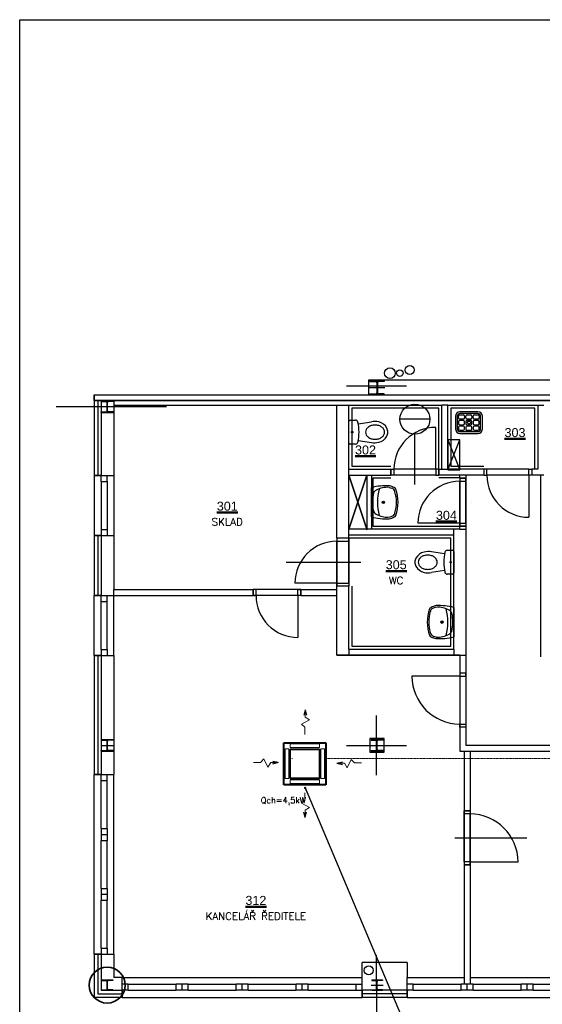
# Model space of a CAD drawing. Header units: millimetres. Extents: x 6435372 to 7248404, y 1559872 to 1886246.
# Tile 148 of 208: x 6960256 to 6968972, y 1679774 to 1696199. Entities that reach past the tile are written whole.
import ezdxf
from ezdxf.enums import TextEntityAlignment as Align

# ---------------------------------------------------------------- set-up
doc = ezdxf.new("R2010")
doc.units = ezdxf.units.MM
doc.linetypes.add('DASHDOT', pattern=[1, 0.5, -0.25, 0, -0.25])
doc.layers.add('__Temná modrá', color=7, linetype='Continuous', true_color=0x0000c7)
for name, color, linetype, lineweight in [('CKPOPISM', 8, 'Continuous', 50), ('CKPOPISM_POPIS', 8, 'Continuous', 25), ('pohledy', 7, 'Continuous', 25), ('VZT', 130, 'Continuous', 40)]:
    doc.layers.add(name, color=color, linetype=linetype, lineweight=lineweight)
for name, color, linetype in [('Popisky', 7, 'Continuous'), ('Pozice', 6, 'Continuous'), ('Stavba', 152, 'Continuous'), ('VzT šipky', 7, 'Continuous')]:
    doc.layers.add(name, color=color, linetype=linetype)
doc.styles.add('ARIAL', font='arial.ttf')
doc.styles.add('ROMANS', font='ROMANS', dxfattribs={"height": 0.2})
doc.styles.get("Standard").update_dxf_attribs({"font": 'romans.shx'})
doc.dimstyles.new('pozice50', dxfattribs={"dimtxt": 200, "dimasz": 40, "dimexe": 20, "dimexo": 100, "dimgap": 100, "dimtad": 3, "dimjust": 3, "dimdec": 0, "dimtxsty": 'ROMANS', "dimblk": 'OBLIQUE', "dimcen": -3, "dimclrd": 7, "dimclre": 7, "dimclrt": 6, "dimadec": 0, "dimazin": 0, "dimtfac": 1, "dimtdec": 0, "dimtmove": 0, "dimatfit": 3, "dimldrblk": 'DOT', "dimfxl": 1, "dimarcsym": 0})

# ---------------------------------------------------------------- blocks, each defined once
blk = doc.blocks.new('CKBL2010716102502', base_point=(89760, -36191))
blk = doc.blocks.new('CKBL2112015103609', base_point=(89030, -30414))
blk = doc.blocks.new('CKBL2112015103731', base_point=(91576, -29013))
blk = doc.blocks.new('CKBL2010716102531', base_point=(93744, -27868))
blk = doc.blocks.new('CKBL2010716102544', base_point=(90259, -29854))
blk = doc.blocks.new('CKBL2032316081319')
blk = doc.blocks.new('_Dot')
at = {"color": 0, "lineweight": -2}
blk.add_line((-0.5, 0), (-1, 0), dxfattribs=at)
at = {"color": 0, "const_width": 0.5}
blk.add_lwpolyline([(-0.25, 0, 1), (0.25, 0, 1)], format="xyb", close=True, dxfattribs=at)
blk = doc.blocks.new('_Oblique')
at = {"color": 0, "lineweight": -2}
blk.add_line((-0.5, -0.5), (0.5, 0.5), dxfattribs=at)

msp = doc.modelspace()

# ---------------------------------------------------------------- linework, layer by layer
at = {"flags": 128}
msp.add_lwpolyline([(6960255.8, 1696199.4), (6991755.8, 1696199.4), (6991755.8, 1673924.4), (6960255.8, 1673924.4)], close=True, dxfattribs=at)
at = {"layer": '__Temná modrá', "lineweight": 35}
msp.add_circle((6961714.4, 1680093.9), 299.2, dxfattribs=at)
at = {"layer": 'pohledy'}
for p, q in [((6967397.4, 1688688.9), (6967597.4, 1689188.9)), ((6967397.4, 1689188.9), (6967597.4, 1688688.9)), ((6965747.4, 1687688.9), (6966047.4, 1688588.9)), ((6965747.4, 1688588.9), (6966047.4, 1687688.9))]:
    msp.add_line(p, q, dxfattribs=at)
msp.add_lwpolyline([(6967397.4, 1688688.9), (6967597.4, 1688688.9), (6967597.4, 1689188.9), (6967397.4, 1689188.9)], close=True, dxfattribs=at)
at = {"layer": 'Stavba'}
for p, q in [((6965705.4, 1690093.9), (6966705.4, 1690093.9)), ((6966077.4, 1689943.9), (6966077.4, 1690193.9)), ((6966077.4, 1690193.9), (6972097.4, 1690193.9)), ((6966347.4, 1690058.9), (6966087.4, 1690058.9)), ((6966337.4, 1690173.9), (6966097.4, 1690173.9)), ((6966097.4, 1690173.9), (6966097.4, 1690161.9)), ((6966097.4, 1690161.9), (6966192.6, 1690161.9)), ((6966213.6, 1690140.9), (6966213.6, 1689976.9)), ((6966217.4, 1690183.9), (6966217.4, 1689933.9)), ((6966221.1, 1690140.9), (6966221.1, 1689976.9)), ((6966337.4, 1690161.9), (6966242.1, 1690161.9)), ((6966337.4, 1690173.9), (6966337.4, 1690161.9)), ((6961497.4, 1689843.9), (6961497.4, 1689943.9)), ((6961497.4, 1689943.9), (6975737.4, 1689943.9)), ((6961497.4, 1689943.9), (6961497.4, 1689843.9)), ((6966097.4, 1689943.9), (6966097.4, 1689955.9)), ((6966097.4, 1689955.9), (6966192.6, 1689955.9)), ((6966337.4, 1689943.9), (6966097.4, 1689943.9)), ((6966337.4, 1689955.9), (6966242.1, 1689955.9)), ((6966337.4, 1689943.9), (6966337.4, 1689955.9)), ((6960865.3, 1689743.9), (6962703.5, 1689743.9)), ((6961497.4, 1689843.9), (6961827.4, 1689843.9)), ((6961827.4, 1689843.9), (6961497.4, 1689843.9)), ((6961617.4, 1689843.9), (6961497.4, 1689843.9)), ((6961497.4, 1689843.9), (6961497.4, 1688593.9)), ((6961497.4, 1689843.9), (6975737.4, 1689843.9)), ((6961557.4, 1689843.9), (6961557.4, 1688593.9)), ((6961607.4, 1689743.9), (6961827.4, 1689743.9)), ((6961617.4, 1689843.9), (6961617.4, 1688593.9)), ((6961617.4, 1689838.9), (6961817.4, 1689838.9)), ((6961617.4, 1689838.9), (6961617.4, 1689828.9)), ((6961617.4, 1689828.9), (6961696.1, 1689828.9)), ((6961714.1, 1689676.9), (6961714.1, 1689810.9)), ((6961717.4, 1689638.9), (6961717.4, 1689848.9)), ((6961720.6, 1689676.9), (6961720.6, 1689810.9)), ((6961817.4, 1689828.9), (6961738.6, 1689828.9)), ((6961817.4, 1689838.9), (6961817.4, 1689828.9)), ((6961827.4, 1689843.9), (6972337.4, 1689843.9)), ((6961827.4, 1689843.9), (6961827.4, 1689768.9)), ((6972337.4, 1689843.9), (6961827.4, 1689843.9)), ((6961827.4, 1689768.9), (6965547.4, 1689768.9)), ((6961827.4, 1689768.9), (6961827.4, 1688593.9)), ((6965547.4, 1689768.9), (6965747.4, 1689768.9)), ((6965547.4, 1687548.9), (6965547.4, 1689768.9)), ((6965747.4, 1689768.9), (6967297.4, 1689768.9)), ((6965747.4, 1688698.9), (6965747.4, 1689768.9)), ((6967247.4, 1689718.9), (6965797.4, 1689718.9)), ((6965797.4, 1689718.9), (6965797.4, 1688748.9)), ((6967247.4, 1688698.9), (6967247.4, 1689718.9)), ((6967397.4, 1689768.9), (6967297.4, 1689768.9)), ((6967297.4, 1688698.9), (6967297.4, 1689768.9)), ((6967397.4, 1689768.9), (6968897.4, 1689768.9)), ((6967397.4, 1688698.9), (6967397.4, 1689768.9)), ((6968847.4, 1689718.9), (6967447.4, 1689718.9)), ((6967447.4, 1689718.9), (6967447.4, 1688748.9)), ((6968847.4, 1688698.9), (6968847.4, 1689718.9)), ((6968897.4, 1689768.9), (6968997.4, 1689768.9)), ((6968897.4, 1689768.9), (6968897.4, 1688698.9)), ((6961617.4, 1689648.9), (6961617.4, 1689658.9)), ((6961617.4, 1689658.9), (6961696.1, 1689658.9)), ((6961617.4, 1689648.9), (6961817.4, 1689648.9)), ((6961817.4, 1689658.9), (6961738.6, 1689658.9)), ((6961817.4, 1689648.9), (6961817.4, 1689658.9)), ((6967524, 1689582.9), (6967524, 1689372.9)), ((6967554, 1689582.9), (6967554, 1689372.9)), ((6967576.5, 1689555.4), (6967576.5, 1689585.4)), ((6967596.5, 1689605.4), (6967656.5, 1689605.4)), ((6967899, 1689657.9), (6967599, 1689657.9)), ((6967899, 1689627.9), (6967599, 1689627.9)), ((6967676.5, 1689585.4), (6967676.5, 1689555.4)), ((6967699, 1689555.4), (6967699, 1689585.4)), ((6967719, 1689605.4), (6967779, 1689605.4)), ((6967799, 1689585.4), (6967799, 1689555.4)), ((6967821.5, 1689555.4), (6967821.5, 1689585.4)), ((6967841.5, 1689605.4), (6967901.5, 1689605.4)), ((6967921.5, 1689585.4), (6967921.5, 1689555.4)), ((6967944, 1689372.9), (6967944, 1689582.9)), ((6967974, 1689372.9), (6967974, 1689582.9)), ((6965747.4, 1689139.2), (6965747.4, 1689498.6)), ((6965767.5, 1689518.7), (6965857.5, 1689518.7)), ((6965902.5, 1689458.9), (6966121, 1689492.3)), ((6967097.4, 1689534.5), (6966597.4, 1689534.5)), ((6967197.4, 1688698.9), (6967197.4, 1689398.9)), ((6967576.5, 1689492.9), (6967576.5, 1689462.9)), ((6967576.5, 1689400.4), (6967576.5, 1689370.4)), ((6967656.5, 1689535.4), (6967596.5, 1689535.4)), ((6967656.5, 1689512.9), (6967596.5, 1689512.9)), ((6967596.5, 1689442.9), (6967656.5, 1689442.9)), ((6967656.5, 1689420.4), (6967596.5, 1689420.4)), ((6967676.5, 1689462.9), (6967676.5, 1689492.9)), ((6967676.5, 1689370.4), (6967676.5, 1689400.4)), ((6967699, 1689492.9), (6967699, 1689462.9)), ((6967699, 1689400.4), (6967699, 1689370.4)), ((6967779, 1689535.4), (6967719, 1689535.4)), ((6967779, 1689512.9), (6967719, 1689512.9)), ((6967719, 1689442.9), (6967779, 1689442.9)), ((6967779, 1689420.4), (6967719, 1689420.4)), ((6967799, 1689462.9), (6967799, 1689492.9)), ((6967799, 1689370.4), (6967799, 1689400.4)), ((6967821.5, 1689492.9), (6967821.5, 1689462.9)), ((6967821.5, 1689400.4), (6967821.5, 1689370.4)), ((6967901.5, 1689535.4), (6967841.5, 1689535.4)), ((6967901.5, 1689512.9), (6967841.5, 1689512.9)), ((6967841.5, 1689442.9), (6967901.5, 1689442.9)), ((6967901.5, 1689420.4), (6967841.5, 1689420.4)), ((6967921.5, 1689462.9), (6967921.5, 1689492.9)), ((6967921.5, 1689370.4), (6967921.5, 1689400.4)), ((6966847.4, 1688443.9), (6966847.4, 1689284.5)), ((6967596.5, 1689350.4), (6967656.5, 1689350.4)), ((6967599, 1689327.9), (6967899, 1689327.9)), ((6967599, 1689297.9), (6967899, 1689297.9)), ((6967684, 1689327.9), (6967814, 1689327.9)), ((6967684, 1689327.9), (6967684, 1689327.9)), ((6967814, 1689327.9), (6967684, 1689327.9)), ((6967719, 1689350.4), (6967779, 1689350.4)), ((6967814, 1689327.9), (6967814, 1689327.9)), ((6967841.5, 1689350.4), (6967901.5, 1689350.4)), ((6965857.5, 1689119.1), (6965767.5, 1689119.1)), ((6965902.5, 1689178.9), (6966121, 1689145.4)), ((6965797.4, 1688748.9), (6966447.4, 1688748.9)), ((6967447.4, 1688748.9), (6967997.4, 1688748.9)), ((6961497.4, 1688593.9), (6961827.4, 1688593.9)), ((6961497.4, 1688593.9), (6961497.4, 1687593.9)), ((6961617.4, 1688593.9), (6961497.4, 1688593.9)), ((6961617.4, 1688493.9), (6961617.4, 1688593.9)), ((6961617.4, 1688593.9), (6961717.4, 1688593.9)), ((6961717.4, 1688493.9), (6961717.4, 1688593.9)), ((6961827.4, 1688593.9), (6961827.4, 1687593.9)), ((6965747.4, 1688698.9), (6966447.4, 1688698.9)), ((6965747.4, 1688598.9), (6965747.4, 1688698.9)), ((6965747.4, 1688598.9), (6966447.4, 1688598.9)), ((6965747.4, 1687698.9), (6965747.4, 1688598.9)), ((6965747.4, 1687698.9), (6966047.4, 1688598.9)), ((6965747.4, 1688598.9), (6966047.4, 1687698.9)), ((6966047.4, 1688598.9), (6966047.4, 1687698.9)), ((6966122.4, 1688598.9), (6966122.4, 1687698.9)), ((6966447.4, 1688698.9), (6966447.4, 1688598.9)), ((6966447.4, 1688698.9), (6966497.4, 1688698.9)), ((6966447.4, 1688598.9), (6966447.4, 1688698.9)), ((6966497.4, 1688598.9), (6966447.4, 1688598.9)), ((6967197.4, 1688698.9), (6966497.4, 1688698.9)), ((6966497.4, 1688698.9), (6966497.4, 1688598.9)), ((6967197.4, 1688598.9), (6966497.4, 1688598.9)), ((6967247.4, 1688698.9), (6967197.4, 1688698.9)), ((6967197.4, 1688698.9), (6967197.4, 1688598.9)), ((6967197.4, 1688598.9), (6967247.4, 1688598.9)), ((6967247.4, 1688698.9), (6967297.4, 1688698.9)), ((6967247.4, 1688698.9), (6967247.4, 1688598.9)), ((6967247.4, 1688598.9), (6967247.4, 1688698.9)), ((6967597.4, 1688598.9), (6967247.4, 1688598.9)), ((6967597.4, 1688558.9), (6967247.4, 1688558.9)), ((6967297.4, 1688698.9), (6967397.4, 1688698.9)), ((6967997.4, 1688698.9), (6967397.4, 1688698.9)), ((6967697.4, 1688598.9), (6967597.4, 1688598.9)), ((6967597.4, 1688548.9), (6967597.4, 1688598.9)), ((6967997.4, 1688598.9), (6967697.4, 1688598.9)), ((6967697.4, 1688598.9), (6967697.4, 1688548.9)), ((6967997.4, 1688698.9), (6967997.4, 1688598.9)), ((6967997.4, 1688698.9), (6967997.4, 1688598.9)), ((6968047.4, 1688698.9), (6967997.4, 1688698.9)), ((6967997.4, 1688598.9), (6968047.4, 1688598.9)), ((6968047.4, 1688598.9), (6968047.4, 1688698.9)), ((6968747.4, 1688698.9), (6968047.4, 1688698.9)), ((6968747.4, 1688598.9), (6968047.4, 1688598.9)), ((6968747.4, 1688598.9), (6968747.4, 1688698.9)), ((6968747.4, 1688698.9), (6968797.4, 1688698.9)), ((6968797.4, 1688598.9), (6968747.4, 1688598.9)), ((6968747.4, 1688598.9), (6968747.4, 1687898.9)), ((6968797.4, 1688698.9), (6968797.4, 1688598.9)), ((6968797.4, 1688698.9), (6968797.4, 1688598.9)), ((6968897.4, 1688698.9), (6968797.4, 1688698.9)), ((6968897.4, 1688598.9), (6968797.4, 1688598.9)), ((6968997.4, 1688598.9), (6968897.4, 1688598.9)), ((6968897.4, 1688598.9), (6968897.4, 1688598.9)), ((6968947.4, 1685568.9), (6968947.4, 1688598.9)), ((6961617.4, 1688493.9), (6961617.4, 1687693.9)), ((6961617.4, 1688493.9), (6961717.4, 1688493.9)), ((6961717.4, 1688493.9), (6961717.4, 1687693.9)), ((6966122.4, 1687903.5), (6966122.4, 1688394.3)), ((6966447.4, 1688548.9), (6966147.4, 1688548.9)), ((6966147.4, 1688548.9), (6966147.4, 1687748.9)), ((6966419.9, 1688397.8), (6966458.4, 1688386.4)), ((6966847.4, 1688443.9), (6966847.4, 1688443.9)), ((6967597.4, 1688548.9), (6967697.4, 1688548.9)), ((6967597.4, 1688548.9), (6967597.4, 1687748.9)), ((6967597.4, 1688548.9), (6967597.4, 1688498.9)), ((6967697.4, 1688548.9), (6967597.4, 1688548.9)), ((6967597.4, 1687798.9), (6967597.4, 1688498.9)), ((6967597.4, 1688498.9), (6967697.4, 1688498.9)), ((6967697.4, 1688548.9), (6967697.4, 1687748.9)), ((6967697.4, 1688498.9), (6967697.4, 1688548.9)), ((6967697.4, 1687798.9), (6967697.4, 1688498.9)), ((6966197, 1688347.4), (6966199.2, 1688348.6)), ((6967797.4, 1688148.9), (6967797.4, 1688148.9)), ((6966147.4, 1687748.9), (6967597.4, 1687748.9)), ((6967597.4, 1687798.9), (6966897.4, 1687798.9)), ((6967597.4, 1687748.9), (6967597.4, 1687798.9)), ((6967597.4, 1687798.9), (6967697.4, 1687798.9)), ((6967597.4, 1687748.9), (6967697.4, 1687748.9)), ((6967597.4, 1687698.9), (6967597.4, 1687748.9)), ((6967697.4, 1687748.9), (6967597.4, 1687748.9)), ((6967697.4, 1687798.9), (6967697.4, 1687748.9)), ((6967697.4, 1687748.9), (6967697.4, 1685598.9)), ((6961497.4, 1687593.9), (6961827.4, 1687593.9)), ((6961617.4, 1687593.9), (6961497.4, 1687593.9)), ((6961497.4, 1687593.9), (6961497.4, 1686593.9)), ((6961557.4, 1687593.9), (6961557.4, 1686593.9)), ((6961617.4, 1687693.9), (6961717.4, 1687693.9)), ((6961617.4, 1687693.9), (6961617.4, 1687593.9)), ((6961617.4, 1687593.9), (6961717.4, 1687593.9)), ((6961617.4, 1687593.9), (6961617.4, 1686593.9)), ((6961717.4, 1687693.9), (6961717.4, 1687593.9)), ((6961827.4, 1687593.9), (6961827.4, 1686693.9)), ((6967597.4, 1687698.9), (6965747.4, 1687698.9)), ((6965747.4, 1687598.9), (6965747.4, 1687698.9)), ((6967497.4, 1687598.9), (6965747.4, 1687598.9)), ((6965747.4, 1687548.9), (6965747.4, 1687598.9)), ((6967497.4, 1687598.9), (6967497.4, 1687698.9)), ((6967497.4, 1685698.9), (6967497.4, 1687598.9)), ((6967597.4, 1687698.9), (6967697.4, 1687698.9)), ((6965547.4, 1687548.9), (6965547.4, 1686748.9)), ((6965747.4, 1687548.9), (6965547.4, 1687548.9)), ((6965547.4, 1687548.9), (6965547.4, 1687498.9)), ((6965747.4, 1687548.9), (6965547.4, 1687548.9)), ((6965547.4, 1686798.9), (6965547.4, 1687498.9)), ((6965547.4, 1687498.9), (6965747.4, 1687498.9)), ((6965747.4, 1687548.9), (6965747.4, 1686748.9)), ((6965747.4, 1687498.9), (6965747.4, 1687548.9)), ((6967447.4, 1687548.9), (6965747.4, 1687548.9)), ((6965747.4, 1686798.9), (6965747.4, 1687498.9)), ((6967447.4, 1685748.9), (6967447.4, 1687548.9)), ((6967342.4, 1687288.9), (6967123.9, 1687322.4)), ((6967387.4, 1687348.7), (6967477.4, 1687348.7)), ((6967497.5, 1687328.6), (6967497.5, 1686969.2)), ((6964702.4, 1687148.9), (6965947.4, 1687148.9)), ((6964702.4, 1687148.9), (6964702.4, 1687148.9)), ((6967342.4, 1687008.9), (6967123.9, 1686975.5)), ((6967477.4, 1686949.1), (6967387.4, 1686949.1)), ((6965547.4, 1686798.9), (6964847.4, 1686798.9)), ((6965547.4, 1686748.9), (6965547.4, 1686798.9)), ((6965547.4, 1686798.9), (6965747.4, 1686798.9)), ((6965747.4, 1686798.9), (6965747.4, 1686748.9)), ((6961497.4, 1685593.9), (6961497.4, 1686593.9)), ((6961497.4, 1686593.9), (6961827.4, 1686593.9)), ((6961617.4, 1686593.9), (6961497.4, 1686593.9)), ((6961617.4, 1686493.9), (6961617.4, 1686593.9)), ((6961617.4, 1686593.9), (6961717.4, 1686593.9)), ((6961717.4, 1686493.9), (6961717.4, 1686593.9)), ((6961827.4, 1686693.9), (6964147.4, 1686693.9)), ((6961827.4, 1686593.9), (6961827.4, 1686693.9)), ((6961827.4, 1685593.9), (6961827.4, 1686593.9)), ((6961827.4, 1686593.9), (6964147.4, 1686593.9)), ((6964947.4, 1686693.9), (6964147.4, 1686693.9)), ((6964147.4, 1686593.9), (6964147.4, 1686693.9)), ((6964197.4, 1686693.9), (6964147.4, 1686693.9)), ((6964147.4, 1686693.9), (6964147.4, 1686593.9)), ((6964947.4, 1686593.9), (6964147.4, 1686593.9)), ((6964147.4, 1686593.9), (6964197.4, 1686593.9)), ((6964897.4, 1686693.9), (6964197.4, 1686693.9)), ((6964197.4, 1686593.9), (6964197.4, 1686693.9)), ((6964897.4, 1686593.9), (6964197.4, 1686593.9)), ((6964897.4, 1686593.9), (6964897.4, 1686693.9)), ((6964897.4, 1686693.9), (6964947.4, 1686693.9)), ((6964947.4, 1686593.9), (6964897.4, 1686593.9)), ((6964897.4, 1686593.9), (6964897.4, 1685893.9)), ((6964947.4, 1686593.9), (6964947.4, 1686693.9)), ((6964947.4, 1686693.9), (6964947.4, 1686593.9)), ((6964947.4, 1686693.9), (6965547.4, 1686693.9)), ((6964947.4, 1686593.9), (6965547.4, 1686593.9)), ((6965747.4, 1686748.9), (6965547.4, 1686748.9)), ((6965747.4, 1686748.9), (6965547.4, 1686748.9)), ((6965547.4, 1686693.9), (6965547.4, 1686748.9)), ((6965547.4, 1686593.9), (6965547.4, 1686693.9)), ((6965547.4, 1685598.9), (6965547.4, 1686593.9)), ((6965747.4, 1685698.9), (6965747.4, 1686748.9)), ((6965797.4, 1686748.9), (6965797.4, 1685748.9)), ((6961617.4, 1685693.9), (6961617.4, 1686493.9)), ((6961617.4, 1686493.9), (6961717.4, 1686493.9)), ((6961717.4, 1685693.9), (6961717.4, 1686493.9)), ((6967497.5, 1686395), (6967497.5, 1685904.1)), ((6967422.8, 1685951), (6967420.7, 1685949.8)), ((6967200, 1685900.6), (6967161.5, 1685912)), ((6961617.4, 1685693.9), (6961717.4, 1685693.9)), ((6961617.4, 1685693.9), (6961617.4, 1685593.9)), ((6961717.4, 1685693.9), (6961717.4, 1685593.9)), ((6965747.4, 1685698.9), (6965747.4, 1685598.9)), ((6965747.4, 1685698.9), (6967497.4, 1685698.9)), ((6965797.4, 1685748.9), (6967447.4, 1685748.9)), ((6967497.4, 1685698.9), (6967497.4, 1685598.9)), ((6961497.4, 1685593.9), (6961827.4, 1685593.9)), ((6961617.4, 1685593.9), (6961497.4, 1685593.9)), ((6961497.4, 1685593.9), (6961497.4, 1683608.4)), ((6961557.4, 1685593.9), (6961557.4, 1683608.4)), ((6961617.4, 1685593.9), (6961717.4, 1685593.9)), ((6961617.4, 1685593.9), (6961617.4, 1683608.4)), ((6961827.4, 1685593.9), (6961827.4, 1683608.4)), ((6965547.4, 1685598.9), (6967597.4, 1685598.9)), ((6967597.4, 1685598.9), (6965547.4, 1685598.9)), ((6967597.4, 1685598.9), (6967597.4, 1685298.9)), ((6967597.4, 1685598.9), (6967597.4, 1685598.9)), ((6967597.4, 1685598.9), (6967697.4, 1685598.9)), ((6967697.4, 1685598.9), (6967697.4, 1685298.9)), ((6968947.4, 1685568.8), (6968947.4, 1685568.9)), ((6967597.4, 1685298.9), (6967597.4, 1684398.9)), ((6967697.4, 1685298.9), (6967597.4, 1685298.9)), ((6967597.4, 1685298.9), (6967597.4, 1685248.9)), ((6967697.4, 1685298.9), (6967597.4, 1685298.9)), ((6967697.4, 1685298.9), (6967697.4, 1684398.9)), ((6967697.4, 1685248.9), (6967697.4, 1685298.9)), ((6967597.4, 1685248.9), (6966797.4, 1685248.9)), ((6967597.4, 1685248.9), (6967597.4, 1684448.9)), ((6967597.4, 1685248.9), (6967697.4, 1685248.9)), ((6967697.4, 1685248.9), (6967697.4, 1684448.9)), ((6966205.4, 1683593.9), (6966205.4, 1684593.9)), ((6967597.4, 1684398.9), (6967597.4, 1684448.9)), ((6967597.4, 1684448.9), (6967697.4, 1684448.9)), ((6967697.4, 1684398.9), (6967597.4, 1684398.9)), ((6967597.4, 1684398.9), (6967597.4, 1683998.9)), ((6967697.4, 1684398.9), (6967597.4, 1684398.9)), ((6967697.4, 1684448.9), (6967697.4, 1684398.9)), ((6967697.4, 1684398.9), (6967697.4, 1684098.9)), ((6961617.4, 1684188.9), (6961817.4, 1684188.9)), ((6961617.4, 1684188.9), (6961617.4, 1684178.9)), ((6961617.4, 1684178.9), (6961696.1, 1684178.9)), ((6961714.1, 1684026.9), (6961714.1, 1684160.9)), ((6961717.4, 1683988.9), (6961717.4, 1684198.9)), ((6961720.6, 1684026.9), (6961720.6, 1684160.9)), ((6961817.4, 1684178.9), (6961738.6, 1684178.9)), ((6961817.4, 1684188.9), (6961817.4, 1684178.9)), ((6966337.4, 1684208.9), (6966097.4, 1684208.9)), ((6966097.4, 1684208.9), (6966097.4, 1683978.9)), ((6966117.4, 1684188.9), (6966317.4, 1684188.9)), ((6966117.4, 1684188.9), (6966117.4, 1684178.9)), ((6966117.4, 1684178.9), (6966196.1, 1684178.9)), ((6966214.1, 1684026.9), (6966214.1, 1684160.9)), ((6966217.4, 1684007.9), (6966217.4, 1684198.9)), ((6966220.6, 1684026.9), (6966220.6, 1684160.9)), ((6966317.4, 1684178.9), (6966238.6, 1684178.9)), ((6966317.4, 1684188.9), (6966317.4, 1684178.9)), ((6966337.4, 1683978.9), (6966337.4, 1684208.9)), ((6961607.4, 1684093.9), (6961827.4, 1684093.9)), ((6961617.4, 1683998.9), (6961617.4, 1684008.9)), ((6961617.4, 1684008.9), (6961696.1, 1684008.9)), ((6961617.4, 1683998.9), (6961817.4, 1683998.9)), ((6961817.4, 1684008.9), (6961738.6, 1684008.9)), ((6961817.4, 1683998.9), (6961817.4, 1684008.9)), ((6965705.4, 1684093.9), (6966705.4, 1684093.9)), ((6966097.4, 1683978.9), (6966337.4, 1683978.9)), ((6966107.4, 1684093.9), (6966327.4, 1684093.9)), ((6966117.4, 1683998.9), (6966117.4, 1684008.9)), ((6966117.4, 1684008.9), (6966196.1, 1684008.9)), ((6966117.4, 1683998.9), (6966317.4, 1683998.9)), ((6966317.4, 1684008.9), (6966238.6, 1684008.9)), ((6966317.4, 1683998.9), (6966317.4, 1684008.9)), ((6967597.4, 1683998.9), (6967667.4, 1683998.9)), ((6967667.4, 1683998.9), (6967767.4, 1683998.9)), ((6967667.4, 1683998.9), (6967667.4, 1682998.9)), ((6967697.4, 1684098.9), (6969997.4, 1684098.9)), ((6967767.4, 1683998.9), (6969997.4, 1683998.9)), ((6967767.4, 1683998.9), (6967767.4, 1682998.9)), ((6961497.4, 1680608.4), (6961497.4, 1683608.4)), ((6961497.4, 1683608.4), (6961827.4, 1683608.4)), ((6961617.4, 1683608.4), (6961497.4, 1683608.4)), ((6961617.4, 1683508.4), (6961617.4, 1683608.4)), ((6961617.4, 1683608.4), (6961717.4, 1683608.4)), ((6961617.4, 1682708.4), (6961617.4, 1683508.4)), ((6961617.4, 1683508.4), (6961717.4, 1683508.4)), ((6961717.4, 1683508.4), (6961717.4, 1683608.4)), ((6961717.4, 1682708.4), (6961717.4, 1683508.4)), ((6961827.4, 1680608.4), (6961827.4, 1683608.4)), ((6967667.4, 1682998.9), (6967667.4, 1682098.9)), ((6967767.4, 1682998.9), (6967667.4, 1682998.9)), ((6967667.4, 1682948.9), (6967667.4, 1682998.9)), ((6967667.4, 1682998.9), (6967767.4, 1682998.9)), ((6967767.4, 1682998.9), (6967767.4, 1682098.9)), ((6967767.4, 1682998.9), (6967767.4, 1682948.9)), ((6967667.4, 1682148.9), (6967667.4, 1682948.9)), ((6967767.4, 1682948.9), (6967667.4, 1682948.9)), ((6967767.4, 1682148.9), (6967767.4, 1682948.9)), ((6961617.4, 1682708.4), (6961717.4, 1682708.4)), ((6961617.4, 1682708.4), (6961617.4, 1682608.4)), ((6961717.4, 1682708.4), (6961717.4, 1682608.4)), ((6961617.4, 1682608.4), (6961717.4, 1682608.4)), ((6961617.4, 1682608.4), (6961617.4, 1682508.4)), ((6961617.4, 1681708.4), (6961617.4, 1682508.4)), ((6961617.4, 1682508.4), (6961717.4, 1682508.4)), ((6961717.4, 1682608.4), (6961717.4, 1682508.4)), ((6961717.4, 1681708.4), (6961717.4, 1682508.4)), ((6967512.4, 1682548.9), (6968712.4, 1682548.9)), ((6968712.4, 1682548.9), (6968712.4, 1682548.9)), ((6967767.4, 1682148.9), (6967667.4, 1682148.9)), ((6967667.4, 1682148.9), (6967667.4, 1682098.9)), ((6967767.4, 1682098.9), (6967667.4, 1682098.9)), ((6967667.4, 1682098.9), (6967667.4, 1680108.4)), ((6967667.4, 1682098.9), (6967767.4, 1682098.9)), ((6967767.4, 1682098.9), (6967767.4, 1682148.9)), ((6967767.4, 1682148.9), (6968567.4, 1682148.9)), ((6967767.4, 1682098.9), (6967767.4, 1680108.4)), ((6961617.4, 1681708.4), (6961717.4, 1681708.4)), ((6961617.4, 1681708.4), (6961617.4, 1681608.4)), ((6961717.4, 1681708.4), (6961717.4, 1681608.4)), ((6961617.4, 1681608.4), (6961717.4, 1681608.4)), ((6961617.4, 1681608.4), (6961617.4, 1681508.4)), ((6961617.4, 1680708.4), (6961617.4, 1681508.4)), ((6961617.4, 1681508.4), (6961717.4, 1681508.4)), ((6961717.4, 1681608.4), (6961717.4, 1681508.4)), ((6961717.4, 1680708.4), (6961717.4, 1681508.4)), ((6961617.4, 1680708.4), (6961717.4, 1680708.4)), ((6961617.4, 1680708.4), (6961617.4, 1680608.4)), ((6961717.4, 1680708.4), (6961717.4, 1680608.4)), ((6961497.4, 1680608.4), (6961827.4, 1680608.4)), ((6961617.4, 1680608.4), (6961497.4, 1680608.4)), ((6961497.4, 1680608.4), (6961497.4, 1679888.4)), ((6961557.4, 1680608.4), (6961557.4, 1679948.4)), ((6961617.4, 1680608.4), (6961717.4, 1680608.4)), ((6961617.4, 1680608.4), (6961617.4, 1680008.4)), ((6961827.4, 1680608.4), (6961827.4, 1680218.4)), ((6966217.5, 1677362.7), (6966205.4, 1680593.9)), ((6965967.4, 1680218.4), (6965967.4, 1680468.4)), ((6966717.4, 1680468.4), (6965967.4, 1680468.4)), ((6966717.4, 1680468.4), (6966717.4, 1680218.4)), ((6961717.4, 1679998.4), (6961717.4, 1680189.4)), ((6961967.4, 1680218.4), (6961827.4, 1680218.4)), ((6961967.4, 1680218.4), (6965967.4, 1680218.4)), ((6961967.4, 1679888.4), (6961967.4, 1680218.4)), ((6965967.4, 1679888.4), (6965967.4, 1680218.4)), ((6966217.4, 1679998.4), (6966217.4, 1680189.4)), ((6966717.4, 1679888.4), (6966717.4, 1680218.4)), ((6966717.4, 1680218.4), (6967667.4, 1680218.4)), ((6967767.4, 1680218.4), (6971717.4, 1680218.4)), ((6961627.4, 1680179.4), (6961807.4, 1680179.4)), ((6961627.4, 1680179.4), (6961627.4, 1680169.9)), ((6961627.4, 1680169.9), (6961699.4, 1680169.9)), ((6961627.4, 1680008.4), (6961627.4, 1680017.9)), ((6961627.4, 1680017.9), (6961699.4, 1680017.9)), ((6961714.4, 1680032.9), (6961714.4, 1680154.9)), ((6961720.4, 1680032.9), (6961720.4, 1680154.9)), ((6961807.4, 1680169.9), (6961735.4, 1680169.9)), ((6961807.4, 1680017.9), (6961735.4, 1680017.9)), ((6961807.4, 1680179.4), (6961807.4, 1680169.9)), ((6961807.4, 1680008.4), (6961807.4, 1680017.9)), ((6962067.4, 1680108.4), (6961967.4, 1680108.4)), ((6961967.4, 1680008.4), (6961967.4, 1680108.4)), ((6962067.4, 1680108.4), (6962867.4, 1680108.4)), ((6962067.4, 1680008.4), (6962067.4, 1680108.4)), ((6962967.4, 1680108.4), (6962867.4, 1680108.4)), ((6962867.4, 1680008.4), (6962867.4, 1680108.4)), ((6962967.4, 1680008.4), (6962967.4, 1680108.4)), ((6963067.4, 1680108.4), (6962967.4, 1680108.4)), ((6963067.4, 1680108.4), (6963867.4, 1680108.4)), ((6963067.4, 1680008.4), (6963067.4, 1680108.4)), ((6963967.4, 1680108.4), (6963867.4, 1680108.4)), ((6963867.4, 1680008.4), (6963867.4, 1680108.4)), ((6963967.4, 1680008.4), (6963967.4, 1680108.4)), ((6964067.4, 1680108.4), (6963967.4, 1680108.4)), ((6964067.4, 1680108.4), (6964867.4, 1680108.4)), ((6964067.4, 1680008.4), (6964067.4, 1680108.4)), ((6964967.4, 1680108.4), (6964867.4, 1680108.4)), ((6964867.4, 1680008.4), (6964867.4, 1680108.4)), ((6964967.4, 1680008.4), (6964967.4, 1680108.4)), ((6965067.4, 1680108.4), (6964967.4, 1680108.4)), ((6965067.4, 1680108.4), (6965867.4, 1680108.4)), ((6965067.4, 1680008.4), (6965067.4, 1680108.4)), ((6965867.4, 1680008.4), (6965867.4, 1680108.4)), ((6965867.4, 1680108.4), (6965967.4, 1680108.4)), ((6965967.4, 1680008.4), (6965967.4, 1680108.4)), ((6966117.4, 1680093.9), (6966317.4, 1680093.9)), ((6966127.4, 1680179.4), (6966307.4, 1680179.4)), ((6966127.4, 1680179.4), (6966127.4, 1680169.9)), ((6966127.4, 1680169.9), (6966199.4, 1680169.9)), ((6966127.4, 1680008.4), (6966127.4, 1680017.9)), ((6966127.4, 1680017.9), (6966199.4, 1680017.9)), ((6966214.4, 1680032.9), (6966214.4, 1680154.9)), ((6966220.4, 1680032.9), (6966220.4, 1680154.9)), ((6966307.4, 1680169.9), (6966235.4, 1680169.9)), ((6966307.4, 1680017.9), (6966235.4, 1680017.9)), ((6966307.4, 1680179.4), (6966307.4, 1680169.9)), ((6966307.4, 1680008.4), (6966307.4, 1680017.9)), ((6966817.4, 1680108.4), (6966717.4, 1680108.4)), ((6966717.4, 1680008.4), (6966717.4, 1680108.4)), ((6966817.4, 1680108.4), (6967617.4, 1680108.4)), ((6966817.4, 1680008.4), (6966817.4, 1680108.4)), ((6967717.4, 1680108.4), (6967617.4, 1680108.4)), ((6967617.4, 1680008.4), (6967617.4, 1680108.4)), ((6967767.4, 1680108.4), (6967667.4, 1680108.4)), ((6967717.4, 1680008.4), (6967717.4, 1680108.4)), ((6967817.4, 1680108.4), (6967717.4, 1680108.4)), ((6967817.4, 1680108.4), (6968617.4, 1680108.4)), ((6967817.4, 1680008.4), (6967817.4, 1680108.4)), ((6968717.4, 1680108.4), (6968617.4, 1680108.4)), ((6968617.4, 1680008.4), (6968617.4, 1680108.4)), ((6968717.4, 1680008.4), (6968717.4, 1680108.4)), ((6968817.4, 1680108.4), (6968717.4, 1680108.4)), ((6968817.4, 1680108.4), (6969617.4, 1680108.4)), ((6968817.4, 1680008.4), (6968817.4, 1680108.4)), ((6961967.4, 1679888.4), (6961497.4, 1679888.4)), ((6961557.4, 1679948.4), (6961967.4, 1679948.4)), ((6961617.4, 1680008.4), (6961967.4, 1680008.4)), ((6961627.4, 1680008.4), (6961807.4, 1680008.4)), ((6962067.4, 1680008.4), (6961967.4, 1680008.4)), ((6961967.4, 1680008.4), (6961967.4, 1679888.4)), ((6961967.4, 1679888.4), (6965967.4, 1679888.4)), ((6962067.4, 1680008.4), (6962867.4, 1680008.4)), ((6962967.4, 1680008.4), (6962867.4, 1680008.4)), ((6963067.4, 1680008.4), (6962967.4, 1680008.4)), ((6963067.4, 1680008.4), (6963867.4, 1680008.4)), ((6963967.4, 1680008.4), (6963867.4, 1680008.4)), ((6964067.4, 1680008.4), (6963967.4, 1680008.4)), ((6964067.4, 1680008.4), (6964867.4, 1680008.4)), ((6964967.4, 1680008.4), (6964867.4, 1680008.4)), ((6965067.4, 1680008.4), (6964967.4, 1680008.4)), ((6965067.4, 1680008.4), (6965867.4, 1680008.4)), ((6965867.4, 1680008.4), (6965967.4, 1680008.4)), ((6966717.4, 1680008.4), (6965967.4, 1680008.4)), ((6965967.4, 1680008.4), (6965967.4, 1679888.4)), ((6966717.4, 1679948.4), (6965967.4, 1679948.4)), ((6966717.4, 1679888.4), (6965967.4, 1679888.4)), ((6966127.4, 1680008.4), (6966307.4, 1680008.4)), ((6966817.4, 1680008.4), (6966717.4, 1680008.4)), ((6966717.4, 1680008.4), (6966717.4, 1679888.4)), ((6966717.4, 1679888.4), (6971717.4, 1679888.4)), ((6966817.4, 1680008.4), (6967617.4, 1680008.4)), ((6967717.4, 1680008.4), (6967617.4, 1680008.4)), ((6967817.4, 1680008.4), (6967717.4, 1680008.4)), ((6967817.4, 1680008.4), (6968617.4, 1680008.4)), ((6968717.4, 1680008.4), (6968617.4, 1680008.4)), ((6968817.4, 1680008.4), (6968717.4, 1680008.4)), ((6968817.4, 1680008.4), (6969617.4, 1680008.4))]:
    msp.add_line(p, q, dxfattribs=at)
for centre, radius in [((6966430.9, 1690302.4), 90), ((6966761.7, 1690355.1), 75), ((6966595, 1690304.7), 55), ((6966847.4, 1689534.5), 250), ((6967749, 1689477.9), 25), ((6965800.4, 1689318.9), 12.8), ((6966321.3, 1688148.9), 20.4), ((6966321.3, 1688148.9), 13.9), ((6967444.5, 1687148.9), 12.8), ((6967298.6, 1686149.5), 20.4), ((6967298.6, 1686149.5), 13.9), ((6966078.5, 1680340.4), 75)]:
    msp.add_circle(centre, radius, dxfattribs=at)
for centre, radius, start, end in [((6966192.6, 1690140.9), 21, 0, 90), ((6966242.1, 1690140.9), 21, 90, 180), ((6966192.6, 1689976.9), 21, 270, 0), ((6966242.1, 1689976.9), 21, 180, 270), ((6961696.1, 1689810.9), 18, 0, 90), ((6961738.6, 1689810.9), 18, 90, 180), ((6961696.1, 1689676.9), 18, 270, 0), ((6961738.6, 1689676.9), 18, 180, 270), ((6967599, 1689582.9), 75, 90, 180), ((6967599, 1689582.9), 45, 90, 180), ((6967596.5, 1689585.4), 20, 90, 180), ((6967596.5, 1689555.4), 20, 180, 270), ((6967656.5, 1689585.4), 20, 0, 90), ((6967656.5, 1689555.4), 20, 270, 0), ((6967719, 1689585.4), 20, 90, 180), ((6967719, 1689555.4), 20, 180, 270), ((6967779, 1689585.4), 20, 0, 90), ((6967779, 1689555.4), 20, 270, 0), ((6967841.5, 1689585.4), 20, 90, 180), ((6967841.5, 1689555.4), 20, 180, 270), ((6967899, 1689582.9), 75, 0, 90), ((6967899, 1689582.9), 45, 0, 90), ((6967901.5, 1689585.4), 20, 0, 90), ((6967901.5, 1689555.4), 20, 270, 0), ((6965767.5, 1689498.6), 20.1, 90, 180), ((6965857.5, 1689478.5), 40.2, 12.60811, 90), ((6965144, 1689318.9), 771.3, 347.39189, 12.60811), ((6966147.7, 1689300.9), 127.4, 127.58474, 151.71247), ((6966169.5, 1689272.5), 163.2, 107.68289, 127.58474), ((6966183.7, 1689227.9), 210, 90, 107.68289), ((6966173.6, 1689148.3), 348, 78.11757, 98.69848), ((6966183.7, 1689227.9), 210, 72.31711, 90), ((6966193, 1689281), 214.4, 29.47633, 75.89811), ((6966197.9, 1689272.5), 163.2, 52.41526, 72.31711), ((6966219.7, 1689300.9), 127.4, 28.28753, 52.41526), ((6966259.8, 1689318.9), 137.6, 0, 29.40689), ((6967197.4, 1688698.9), 700, 90, 180), ((6967596.5, 1689492.9), 20, 90, 180), ((6967596.5, 1689462.9), 20, 180, 270), ((6967596.5, 1689400.4), 20, 90, 180), ((6967656.5, 1689492.9), 20, 0, 90), ((6967656.5, 1689462.9), 20, 270, 0), ((6967656.5, 1689400.4), 20, 0, 90), ((6967719, 1689492.9), 20, 90, 180), ((6967719, 1689462.9), 20, 180, 270), ((6967719, 1689400.4), 20, 90, 180), ((6967779, 1689492.9), 20, 0, 90), ((6967779, 1689462.9), 20, 270, 0), ((6967779, 1689400.4), 20, 0, 90), ((6967841.5, 1689492.9), 20, 90, 180), ((6967841.5, 1689462.9), 20, 180, 270), ((6967841.5, 1689400.4), 20, 90, 180), ((6967901.5, 1689492.9), 20, 0, 90), ((6967901.5, 1689462.9), 20, 270, 0), ((6967901.5, 1689400.4), 20, 0, 90), ((6966114.2, 1689318.9), 89.4, 151.71247, 180), ((6966114.2, 1689318.9), 89.4, 180, 208.28753), ((6966147.7, 1689336.9), 127.4, 208.28753, 232.41526), ((6966169.5, 1689365.2), 163.2, 232.41526, 252.31711), ((6966193, 1689356.8), 214.4, 284.10189, 330.52367), ((6966197.9, 1689365.2), 163.2, 287.68289, 307.58474), ((6966219.7, 1689336.9), 127.4, 307.58474, 331.71247), ((6966253.2, 1689318.9), 89.4, 0, 28.28753), ((6966253.2, 1689318.9), 89.4, 331.71247, 0), ((6966259.8, 1689318.9), 137.6, 330.59311, 0), ((6967599, 1689372.9), 75, 180, 270), ((6967599, 1689372.9), 45, 180, 270), ((6967596.5, 1689370.4), 20, 180, 270), ((6967656.5, 1689370.4), 20, 270, 0), ((6967719, 1689370.4), 20, 180, 270), ((6967779, 1689370.4), 20, 270, 0), ((6967841.5, 1689370.4), 20, 180, 270), ((6967899, 1689372.9), 75, 270, 0), ((6967899, 1689372.9), 45, 270, 0), ((6967901.5, 1689370.4), 20, 270, 0), ((6965767.5, 1689139.2), 20.1, 180, 270), ((6965857.5, 1689159.3), 40.2, 270, 347.39189), ((6966183.7, 1689409.8), 210, 252.31711, 270), ((6966173.6, 1689489.4), 348, 261.30152, 281.88243), ((6966183.7, 1689409.8), 210, 270, 287.68289), ((6968747.4, 1688598.9), 700, 180, 270), ((6966363.2, 1687448.8), 975.6, 86.4658, 104.29036), ((6966396.2, 1687984.4), 414.1, 86.71525, 118.40708), ((6966357.2, 1688114.5), 315.1, 62.30927, 77.87681), ((6967597.4, 1687798.9), 700, 90, 180), ((6966786.3, 1688147.2), 647.1, 166.015, 192.78165), ((6966233.6, 1688276.2), 80.1, 117.18221, 160.00598), ((6967118.1, 1688148.3), 895.8, 165.71301, 194.28699), ((6966440.7, 1688313.5), 75, 7.59271, 76.38946), ((6966492.2, 1688355.3), 40, 18.31911, 73.37614), ((6965945.7, 1688148.7), 595.6, 342.93741, 17.06259), ((6965885.7, 1688148.9), 680.6, 341.23415, 18.76585), ((6966370.2, 1688889), 1016.2, 255.8879, 272.65781), ((6966235, 1688022.9), 82, 193.33659, 244.11638), ((6966461.2, 1688487.4), 598.7, 244.04487, 254.98693), ((6966376.8, 1688133.1), 234.8, 252.48761, 295.62286), ((6966357.2, 1688183.2), 315.2, 280.99774, 297.69032), ((6966454.8, 1687977), 60.3, 292.92999, 357.08569), ((6966492.2, 1687942.5), 40, 286.6462, 341.65769), ((6965547.4, 1686798.9), 700, 90, 180), ((6967051.8, 1687111), 214.4, 104.10189, 150.52367), ((6967046.9, 1687102.6), 163.2, 107.68289, 127.58474), ((6967061.1, 1687058), 210, 90, 107.68289), ((6967071.3, 1686978.4), 348, 81.30152, 101.88243), ((6967061.1, 1687058), 210, 72.31711, 90), ((6967075.4, 1687102.6), 163.2, 52.41526, 72.31711), ((6968100.9, 1687148.9), 771.3, 167.39189, 192.60811), ((6967387.4, 1687308.5), 40.2, 90, 167.39189), ((6967477.4, 1687328.6), 20.1, 0, 90), ((6966985.1, 1687148.9), 137.6, 150.59311, 180), ((6966985.1, 1687148.9), 137.6, 180, 209.40689), ((6967051.8, 1687186.9), 214.4, 209.47633, 255.89811), ((6966991.7, 1687148.9), 89.4, 151.71247, 180), ((6966991.7, 1687148.9), 89.4, 180, 208.28753), ((6967025.1, 1687130.9), 127.4, 127.58474, 151.71247), ((6967025.1, 1687166.9), 127.4, 208.28753, 232.41526), ((6967097.2, 1687130.9), 127.4, 28.28753, 52.41526), ((6967097.2, 1687166.9), 127.4, 307.58474, 331.71247), ((6967130.6, 1687148.9), 89.4, 0, 28.28753), ((6967130.6, 1687148.9), 89.4, 331.71247, 0), ((6967046.9, 1687195.3), 163.2, 232.41526, 252.31711), ((6967061.1, 1687239.9), 210, 252.31711, 270), ((6967071.3, 1687319.5), 348, 258.11757, 278.69848), ((6967061.1, 1687239.9), 210, 270, 287.68289), ((6967075.4, 1687195.3), 163.2, 287.68289, 307.58474), ((6967387.4, 1686989.3), 40.2, 192.60811, 270), ((6967477.4, 1686969.2), 20.1, 270, 0), ((6964897.4, 1686593.9), 700, 180, 270), ((6967262.7, 1686115.2), 315.2, 100.99774, 117.69032), ((6967249.7, 1685409.4), 1016.2, 75.8879, 92.65781), ((6967734.2, 1686149.5), 680.6, 161.23415, 198.76585), ((6967674.2, 1686149.8), 595.6, 162.93741, 197.06259), ((6967127.7, 1686355.9), 40, 106.6462, 161.65769), ((6967165.1, 1686321.5), 60.3, 112.92999, 177.08569), ((6967243.1, 1686165.3), 234.8, 72.48761, 115.62286), ((6967158.7, 1685811), 598.7, 64.04487, 74.98693), ((6966501.8, 1686150.1), 895.8, 345.71301, 14.28699), ((6967384.9, 1686275.5), 82, 13.33659, 64.11638), ((6966833.6, 1686151.3), 647.1, 346.015, 12.78165), ((6967127.7, 1685943.1), 40, 198.31911, 253.37614), ((6967179.1, 1685984.9), 75, 187.59271, 256.38946), ((6967223.7, 1686314), 414.1, 266.71525, 298.40708), ((6967386.2, 1686022.3), 80.1, 297.18221, 340.00598), ((6967262.7, 1686183.9), 315.1, 242.30927, 257.87681), ((6967256.7, 1686849.6), 975.6, 266.4658, 284.29036), ((6967597.4, 1685248.9), 800, 180, 270), ((6961696.1, 1684160.9), 18, 0, 90), ((6961738.6, 1684160.9), 18, 90, 180), ((6966196.1, 1684160.9), 18, 0, 90), ((6966238.6, 1684160.9), 18, 90, 180), ((6961696.1, 1684026.9), 18, 270, 0), ((6961738.6, 1684026.9), 18, 180, 270), ((6966196.1, 1684026.9), 18, 270, 0), ((6966238.6, 1684026.9), 18, 180, 270), ((6967767.4, 1682148.9), 800, 0, 90), ((6961699.4, 1680154.9), 15, 0, 90), ((6961699.4, 1680032.9), 15, 270, 0), ((6961735.4, 1680154.9), 15, 90, 180), ((6961735.4, 1680032.9), 15, 180, 270), ((6966199.4, 1680154.9), 15, 0, 90), ((6966199.4, 1680032.9), 15, 270, 0), ((6966235.4, 1680154.9), 15, 90, 180), ((6966235.4, 1680032.9), 15, 180, 270)]:
    msp.add_arc(centre, radius, start, end, dxfattribs=at)
at = {"layer": 'VZT'}
for p, q in [((6964662.4, 1684137.7), (6965362.4, 1684137.7)), ((6964662.4, 1683437.8), (6964662.4, 1684137.7)), ((6965362.4, 1684137.7), (6965362.4, 1683437.8)), ((6964767.4, 1684032.7), (6965257.4, 1684032.7)), ((6964767.4, 1683542.8), (6964767.4, 1684032.7)), ((6965257.4, 1684032.7), (6965257.4, 1683542.8)), ((6965257.4, 1683542.8), (6964767.4, 1683542.8)), ((6965362.4, 1683437.8), (6964662.4, 1683437.8))]:
    msp.add_line(p, q, dxfattribs=at)
at = {"layer": 'VZT', "color": 7, "lineweight": 9}
for p, q in [((6964744.1, 1684034.8), (6964683.2, 1684034.8)), ((6964683.2, 1684034.8), (6964683.2, 1683542.9)), ((6964744.1, 1683542.9), (6964744.1, 1684034.8)), ((6964764.9, 1684116.5), (6964764.9, 1684055.6)), ((6965256.8, 1684116.5), (6964764.9, 1684116.5)), ((6964764.9, 1684055.6), (6965256.8, 1684055.6)), ((6965256.8, 1684055.6), (6965256.8, 1684116.5)), ((6965338.5, 1684034.8), (6965277.6, 1684034.8)), ((6965277.6, 1684034.8), (6965277.6, 1683542.9)), ((6965338.5, 1683542.9), (6965338.5, 1684034.8)), ((6964683.2, 1683542.9), (6964744.1, 1683542.9)), ((6964764.9, 1683459), (6964764.9, 1683519.9)), ((6964764.9, 1683519.9), (6965256.8, 1683519.9)), ((6965256.8, 1683519.9), (6965256.8, 1683459)), ((6965277.6, 1683542.9), (6965338.5, 1683542.9)), ((6965256.8, 1683459), (6964764.9, 1683459))]:
    msp.add_line(p, q, dxfattribs=at)
at = {"layer": 'VZT', "color": 120, "linetype": 'DASHDOT', "lineweight": 9, "ltscale": 15}
for p, q in [((6964797.4, 1683876.4), (6964807.4, 1683876.4)), ((6965362.4, 1683876.4), (6975225.2, 1683876.4))]:
    msp.add_line(p, q, dxfattribs=at)
at = {"layer": 'VzT šipky', "color": 7, "lineweight": 25}
for p, q in [((6965014.8, 1684687.7), (6964993.7, 1684597.6)), ((6965014.8, 1684687.7), (6965039, 1684596.1)), ((6964566.2, 1683805.6), (6964474.6, 1683781.4)), ((6964566.2, 1683805.6), (6964476, 1683826.7)), ((6965547.8, 1683797.4), (6965638, 1683818.6)), ((6965547.8, 1683797.4), (6965639.4, 1683773.2)), ((6965014.8, 1682887.8), (6964993.7, 1682978)), ((6965014.8, 1682887.8), (6965039, 1682979.4))]:
    msp.add_line(p, q, dxfattribs=at)
at = {"layer": 'VzT šipky', "color": 7, "lineweight": 0}
for p, q in [((6965014.8, 1684687.7), (6965014.8, 1684597.2)), ((6965092.2, 1684518.2), (6964953.7, 1684448.5)), ((6965014.8, 1684597.2), (6965014.8, 1684563.5)), ((6965014.8, 1684563.5), (6965092.2, 1684518.2)), ((6964953.7, 1684448.5), (6965012.4, 1684395.5)), ((6965012.4, 1684395.5), (6965012.4, 1684276.5)), ((6965012.4, 1684276.5), (6965012.4, 1684307)), ((6964273.9, 1683808), (6964154.9, 1683808)), ((6964154.9, 1683808), (6964185.5, 1683808)), ((6964326.9, 1683866.7), (6964273.9, 1683808)), ((6964396.6, 1683728.2), (6964326.9, 1683866.7)), ((6964441.9, 1683805.6), (6964396.6, 1683728.2)), ((6964475.6, 1683805.6), (6964441.9, 1683805.6)), ((6964566.2, 1683805.6), (6964475.6, 1683805.6)), ((6965547.8, 1683797.4), (6965638.4, 1683797.4)), ((6965638.4, 1683797.4), (6965672.1, 1683797.4)), ((6965672.1, 1683797.4), (6965717.4, 1683720.1)), ((6965717.4, 1683720.1), (6965787.1, 1683858.5)), ((6965787.1, 1683858.5), (6965840.1, 1683799.9)), ((6965840.1, 1683799.9), (6965959.1, 1683799.9)), ((6965959.1, 1683799.9), (6965928.5, 1683799.9)), ((6964953.7, 1683127), (6965012.4, 1683180)), ((6965012.4, 1683180), (6965012.4, 1683299)), ((6965012.4, 1683299), (6965012.4, 1683268.5)), ((6965092.2, 1683057.3), (6964953.7, 1683127)), ((6965014.8, 1683012), (6965092.2, 1683057.3)), ((6965014.8, 1682978.4), (6965014.8, 1683012)), ((6965014.8, 1682887.8), (6965014.8, 1682978.4))]:
    msp.add_line(p, q, dxfattribs=at)

# ---------------------------------------------------------------- block references
at = {"layer": 'CKPOPISM'}
ref = msp.add_blockref('CKBL2010716102531', (6968517.1, 1689236.3), dxfattribs=dict(at, xscale=0.5, yscale=0.5, zscale=0.5))
ref.add_attrib('CISLO', '%%U303', dxfattribs={"height": 150, "style": 'ARIAL'}).set_placement((6968517.1, 1689236.3), align=Align.CENTER)
ref = msp.add_blockref('CKBL2112015103731', (6966023.5, 1688947.1), dxfattribs=dict(at, xscale=0.5, yscale=0.5, zscale=0.5))
ref.add_attrib('CISLO', '%%U302', dxfattribs={"height": 150, "style": 'ARIAL'}).set_placement((6966023.5, 1688947.1), align=Align.CENTER)
ref = msp.add_blockref('CKBL2112015103609', (6963718.1, 1687758.8), dxfattribs=dict(at, xscale=0.5, yscale=0.5, zscale=0.5))
ref.add_attrib('JMENO', 'SKLAD', dxfattribs={"layer": 'CKPOPISM_POPIS', "height": 125}).set_placement((6963718.1, 1687758.8), align=Align.CENTER)
ref.add_attrib('CISLO', '%%U301', dxfattribs={"height": 150, "style": 'ARIAL'}).set_placement((6963718.1, 1688008.8), align=Align.CENTER)
ref = msp.add_blockref('CKBL2010716102544', (6967372.6, 1687856.2), dxfattribs=dict(at, xscale=0.5, yscale=0.5, zscale=0.5))
ref.add_attrib('CISLO', '%%U304', dxfattribs={"height": 150, "style": 'ARIAL'}).set_placement((6967372.6, 1687856.2), align=Align.CENTER)
ref = msp.add_blockref('CKBL2032316081319', (6966535.5, 1686782.2), dxfattribs=at)
ref.add_attrib('CISLO', '%%U305', dxfattribs={"height": 150, "style": 'ARIAL'}).set_placement((6966535.5, 1687032.2), align=Align.CENTER)
ref.add_attrib('JMENO', 'WC', dxfattribs={"layer": 'CKPOPISM_POPIS', "height": 125}).set_placement((6966535.5, 1686782.2), align=Align.CENTER)
ref = msp.add_blockref('CKBL2010716102502', (6964195.1, 1681182), dxfattribs=dict(at, xscale=0.5, yscale=0.5, zscale=0.5))
ref.add_attrib('JMENO', 'KANCELÁŘ ŘEDITELE', dxfattribs={"layer": 'CKPOPISM_POPIS', "height": 125}).set_placement((6964195.1, 1681182), align=Align.CENTER)
ref.add_attrib('CISLO', '%%U312', dxfattribs={"height": 150, "style": 'ARIAL'}).set_placement((6964195.1, 1681432), align=Align.CENTER)

# ---------------------------------------------------------------- texts
at = {"layer": 'Popisky', "insert": (6964276.3, 1683226.9), "char_height": 100, "width": 885.604, "attachment_point": 1, "style": 'ROMANS'}
msp.add_mtext('{Qch=4,5kW}', dxfattribs=at)

# ---------------------------------------------------------------- leaders
at = {"layer": 'Pozice', "annotation_type": 0, "has_hookline": 1, "hookline_direction": 0}
msp.add_leader([(6965015.9, 1683382.6), (6966905.2, 1678898.7), (6966945.2, 1678898.7)], dimstyle='pozice50', override={"dimtad": 1}, dxfattribs=at)

doc.saveas('drawing.dxf')
